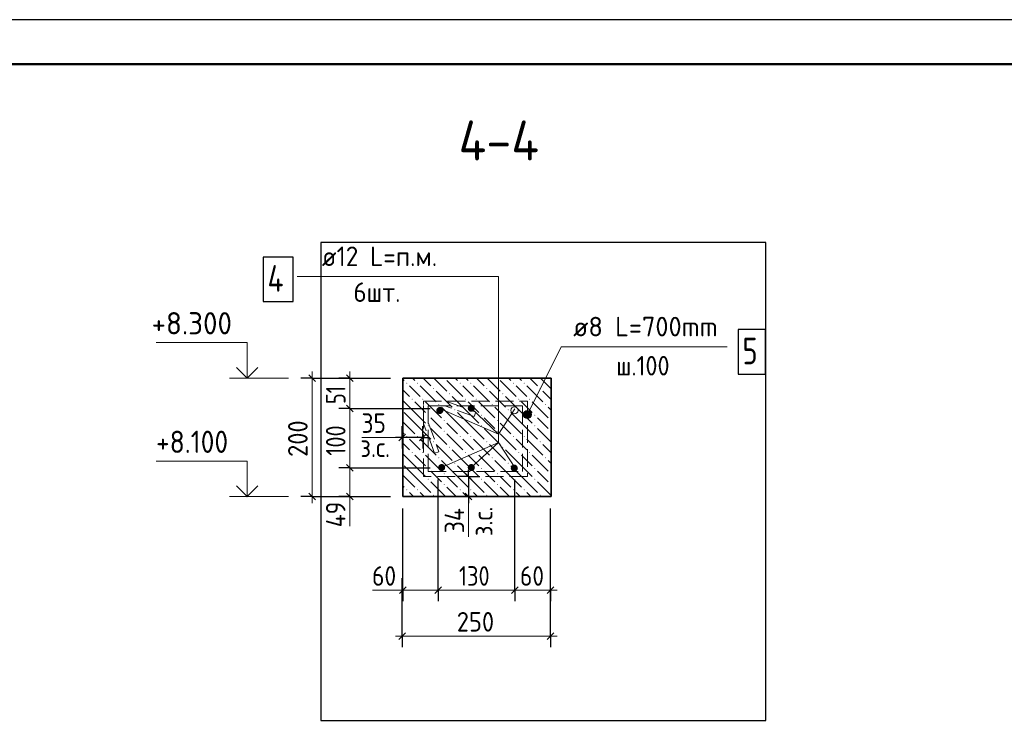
# Model space of a CAD drawing. Header units: millimetres. Extents: x 0 to 50400, y 0 to 35640.
# Tile 13 of 14: x 23836 to 37118, y 25993 to 35640. Entities that reach past the tile are written whole.
import ezdxf

# ---------------------------------------------------------------- set-up
doc = ezdxf.new("R2010")
doc.units = ezdxf.units.MM
doc.linetypes.add('______2', pattern=[324, 240, -84])
for name, color, linetype, lineweight in [('Standard', 7, 'Continuous', 25), ('ЖБ Перекрытие верхний уровень', 7, 'Continuous', 35), ('Размерная линия_ общее', 7, 'Continuous', 13), ('Тени', 7, 'Continuous', 13)]:
    doc.layers.add(name, color=color, linetype=linetype, lineweight=lineweight)
doc.layers.add('Поперечное армирование AW фон', color=7, linetype='______2', lineweight=13, true_color=0xa0a0a0)
doc.layers.add('Фоновоя арматура Х1', color=7, linetype='Continuous', lineweight=18, true_color=0x656565)
doc.styles.add('ISOCPEUR', font='txt')

msp = doc.modelspace()

# ---------------------------------------------------------------- hatches: boundary and pattern name
at = {"layer": 'Standard', "linetype": 'Continuous', "lineweight": 13, "transparency": 33554687}
for points in [[(30732, 30286), (30635, 30334), (30630, 30307)], [(30732, 30286), (30630, 30307), (30713, 30265)], [(30713, 30265), (30630, 30307), (30639, 30281)], [(30737, 30314), (30654, 30355), (30635, 30334)], [(30737, 30314), (30635, 30334), (30732, 30286)], [(30729, 30340), (30680, 30364), (30654, 30355)], [(30729, 30340), (30654, 30355), (30737, 30314)], [(30680, 30364), (30729, 30340), (30708, 30358)], [(30713, 30265), (30639, 30281), (30687, 30257)], [(30687, 30257), (30639, 30281), (30660, 30262)]]:
    msp.add_hatch(color=7, dxfattribs=at).paths.add_polyline_path(points)
at = {"layer": 'ЖБ Перекрытие верхний уровень', "linetype": 'Continuous', "lineweight": 18, "transparency": 33554687}
for points in [[(29050, 30733), (29057, 30741), (29065, 30733), (29057, 30726)], [(29194, 30733), (29201, 30741), (29209, 30733), (29201, 30726)], [(29566, 30802), (29561, 30798), (29557, 30802)], [(29770, 30733), (29777, 30741), (29785, 30733), (29777, 30726)], [(29914, 30733), (29921, 30741), (29929, 30733), (29921, 30726)], [(30286, 30802), (30281, 30798), (30277, 30802)], [(30490, 30733), (30497, 30741), (30505, 30733), (30497, 30726)], [(30634, 30733), (30641, 30741), (30649, 30733), (30641, 30726)], [(31005, 30801), (31001, 30798), (30997, 30802), (31005, 30802)], [(29410, 30661), (29417, 30669), (29425, 30661), (29417, 30654)], [(29626, 30589), (29633, 30597), (29641, 30589), (29633, 30582)], [(30130, 30661), (30137, 30669), (30145, 30661), (30137, 30654)], [(30346, 30589), (30353, 30597), (30361, 30589), (30353, 30582)], [(30850, 30661), (30857, 30669), (30865, 30661), (30857, 30654)], [(29122, 30517), (29129, 30525), (29137, 30517), (29129, 30510)], [(29266, 30517), (29273, 30525), (29281, 30517), (29273, 30510)], [(29482, 30445), (29489, 30453), (29497, 30445), (29489, 30438)], [(29842, 30517), (29849, 30525), (29857, 30517), (29849, 30510)], [(29986, 30517), (29993, 30525), (30001, 30517), (29993, 30510)], [(30202, 30445), (30209, 30453), (30217, 30445), (30209, 30438)], [(30562, 30517), (30569, 30525), (30577, 30517), (30569, 30510)], [(30706, 30517), (30713, 30525), (30721, 30517), (30713, 30510)], [(30922, 30445), (30929, 30453), (30937, 30445), (30929, 30438)], [(29338, 30301), (29345, 30309), (29353, 30301), (29345, 30294)], [(29698, 30373), (29705, 30381), (29713, 30373), (29705, 30366)], [(30058, 30301), (30065, 30309), (30073, 30301), (30065, 30294)], [(30418, 30373), (30425, 30381), (30433, 30373), (30425, 30366)], [(30778, 30301), (30785, 30309), (30793, 30301), (30785, 30294)], [(29338, 30157), (29345, 30165), (29353, 30157), (29345, 30150)], [(29554, 30229), (29561, 30237), (29569, 30229), (29561, 30222)], [(30058, 30157), (30065, 30165), (30073, 30157), (30065, 30150)], [(30274, 30229), (30281, 30237), (30289, 30229), (30281, 30222)], [(30778, 30157), (30785, 30165), (30793, 30157), (30785, 30150)], [(30994, 30229), (31001, 30237), (31005, 30234), (31005, 30225), (31001, 30222)], [(29050, 30013), (29057, 30021), (29065, 30013), (29057, 30006)], [(29194, 30013), (29201, 30021), (29209, 30013), (29201, 30006)], [(29554, 30085), (29561, 30093), (29569, 30085), (29561, 30078)], [(29770, 30013), (29777, 30021), (29785, 30013), (29777, 30006)], [(29914, 30013), (29921, 30021), (29929, 30013), (29921, 30006)], [(30274, 30085), (30281, 30093), (30289, 30085), (30281, 30078)], [(30490, 30013), (30497, 30021), (30505, 30013), (30497, 30006)], [(30634, 30013), (30641, 30021), (30649, 30013), (30641, 30006)], [(30994, 30085), (31001, 30093), (31005, 30090), (31005, 30081), (31001, 30078)], [(29410, 29941), (29417, 29949), (29425, 29941), (29417, 29934)], [(30130, 29941), (30137, 29949), (30145, 29941), (30137, 29934)], [(30850, 29941), (30857, 29949), (30865, 29941), (30857, 29934)], [(29122, 29797), (29129, 29805), (29137, 29797), (29129, 29790)], [(29266, 29797), (29273, 29805), (29281, 29797), (29273, 29790)], [(29626, 29869), (29633, 29877), (29641, 29869), (29633, 29862)], [(29842, 29797), (29849, 29805), (29857, 29797), (29849, 29790)], [(29986, 29797), (29993, 29805), (30001, 29797), (29993, 29790)], [(30346, 29869), (30353, 29877), (30361, 29869), (30353, 29862)], [(30562, 29797), (30569, 29805), (30577, 29797), (30569, 29790)], [(30706, 29797), (30713, 29805), (30721, 29797), (30713, 29790)], [(29482, 29725), (29489, 29733), (29497, 29725), (29489, 29718)], [(29698, 29653), (29705, 29661), (29713, 29653), (29705, 29646)], [(30202, 29725), (30209, 29733), (30217, 29725), (30209, 29718)], [(30418, 29653), (30425, 29661), (30433, 29653), (30425, 29646)], [(30922, 29725), (30929, 29733), (30937, 29725), (30929, 29718)], [(29338, 29581), (29345, 29589), (29353, 29581), (29345, 29574)], [(29554, 29509), (29561, 29517), (29569, 29509), (29561, 29502)], [(30058, 29581), (30065, 29589), (30073, 29581), (30065, 29574)], [(30274, 29509), (30281, 29517), (30289, 29509), (30281, 29502)], [(30778, 29581), (30785, 29589), (30793, 29581), (30785, 29574)], [(30994, 29509), (31001, 29517), (31005, 29514), (31005, 29505), (31001, 29502)], [(29338, 29437), (29345, 29445), (29353, 29437), (29345, 29430)], [(29554, 29365), (29561, 29373), (29569, 29365), (29561, 29358)], [(30058, 29437), (30065, 29445), (30073, 29437), (30065, 29430)], [(30274, 29365), (30281, 29373), (30289, 29365), (30281, 29358)], [(30778, 29437), (30785, 29445), (30793, 29437), (30785, 29430)], [(30994, 29365), (31001, 29373), (31005, 29370), (31005, 29361), (31001, 29358)], [(29050, 29293), (29057, 29301), (29065, 29293), (29057, 29286)], [(29194, 29293), (29201, 29301), (29209, 29293), (29201, 29286)], [(29410, 29221), (29417, 29229), (29425, 29221), (29417, 29214)], [(29770, 29293), (29777, 29301), (29785, 29293), (29777, 29286)], [(29914, 29293), (29921, 29301), (29929, 29293), (29921, 29286)], [(30130, 29221), (30137, 29229), (30145, 29221), (30137, 29214)], [(30490, 29293), (30497, 29301), (30505, 29293), (30497, 29286)], [(30634, 29293), (30641, 29301), (30649, 29293), (30641, 29286)], [(30850, 29221), (30857, 29229), (30865, 29221), (30857, 29214)]]:
    msp.add_hatch(color=7, dxfattribs=at).paths.add_polyline_path(points, flags=16)
at = {"layer": 'Фоновоя арматура Х1', "linetype": 'Continuous', "lineweight": 18, "transparency": 33554687}
for points in [[(29976, 30395), (29972, 30413), (29962, 30429), (29946, 30439), (29928, 30443), (29909, 30439), (29894, 30429), (29883, 30413), (29880, 30395), (29883, 30376), (29894, 30361), (29909, 30350), (29928, 30347), (29946, 30350), (29962, 30361), (29972, 30376)], [(29551, 30365), (29548, 30383), (29537, 30399), (29522, 30409), (29503, 30413), (29485, 30409), (29470, 30399), (29459, 30383), (29455, 30365), (29459, 30346), (29470, 30331), (29485, 30320), (29503, 30317), (29522, 30320), (29537, 30331), (29548, 30346)], [(29576, 29595), (29572, 29613), (29562, 29629), (29546, 29639), (29528, 29643), (29509, 29639), (29494, 29629), (29483, 29613), (29480, 29595), (29483, 29576), (29494, 29561), (29509, 29550), (29528, 29547), (29546, 29550), (29562, 29561), (29572, 29576)], [(29976, 29595), (29972, 29613), (29962, 29629), (29946, 29639), (29928, 29643), (29909, 29639), (29894, 29629), (29883, 29613), (29880, 29595), (29883, 29576), (29894, 29561), (29909, 29550), (29928, 29547), (29946, 29550), (29962, 29561), (29972, 29576)], [(30556, 29586), (30552, 29605), (30541, 29620), (30526, 29631), (30508, 29634), (30489, 29631), (30474, 29620), (30463, 29605), (30460, 29586), (30463, 29568), (30474, 29552), (30489, 29542), (30508, 29538), (30526, 29542), (30541, 29552), (30552, 29568)]]:
    msp.add_hatch(color=7, dxfattribs=at).paths.add_polyline_path(points)

# ---------------------------------------------------------------- linework, layer by layer
at = {"layer": 'Standard', "color": 7, "linetype": 'Continuous', "lineweight": 13, "transparency": 33554687}
for p, q in [((26664, 30802), (27464, 30802)), ((29511, 30387), (30297, 30047)), ((29928, 30395), (30297, 30047)), ((30517, 30386), (30297, 30047)), ((30635, 30334), (30635, 30334)), ((30708, 30358), (30708, 30358)), ((30732, 30286), (30732, 30286)), ((30660, 30262), (30660, 30262)), ((28996, 30002), (28452, 30002)), ((29928, 29595), (30297, 29934)), ((30517, 29594), (30297, 29934)), ((26664, 29202), (27464, 29202)), ((28291, 29202), (28291, 28802)), ((29892, 28658), (29892, 29202)), ((28996, 27939), (28596, 27939))]:
    msp.add_line(p, q, dxfattribs=at)
at = {"layer": 'Standard', "color": 7, "linetype": 'Continuous', "lineweight": 25, "transparency": 33554687}
msp.add_lwpolyline([(0, 0), (50400, 0), (50400, 35640), (0, 35640), (0, 0)], close=True, dxfattribs=at)
at = {"layer": 'Standard', "color": 7, "linetype": 'Continuous', "lineweight": 50, "transparency": 33554687}
msp.add_lwpolyline([(2400, 35040), (49800, 35040), (49800, 600), (2400, 600), (2400, 35040)], close=True, dxfattribs=at)
at = {"layer": 'Standard', "color": 254, "linetype": 'Continuous', "lineweight": 25, "true_color": 0xc4c4ff, "transparency": 33554687}
msp.add_lwpolyline([(27900, 26178), (33900, 26178), (33900, 32634), (27900, 32634), (27900, 26178)], dxfattribs=at)
at = {"layer": 'Standard', "color": 7, "linetype": 'Continuous', "lineweight": 13, "transparency": 33554687}
for points in [[(29528, 29595), (30297, 29934), (30297, 32174), (27577, 32174)], [(26904, 30802), (26904, 31282), (25676, 31282)], [(33381, 31224), (31141, 31224), (30684, 30310)], [(26904, 29202), (26904, 29682), (25676, 29682)]]:
    msp.add_lwpolyline(points, dxfattribs=at)
at = {"layer": 'Standard', "color": 7, "linetype": 'Continuous', "lineweight": 35, "transparency": 33554687}
for points in [[(27049, 30947), (26904, 30802), (26759, 30947)], [(27049, 29347), (26904, 29202), (26759, 29347)]]:
    msp.add_lwpolyline(points, dxfattribs=at)
at = {"layer": 'Standard', "color": 8, "linetype": 'Continuous', "lineweight": 18, "transparency": 33554687}
msp.add_circle((30510, 30366), 48, dxfattribs=at)
at = {"layer": 'Standard', "color": 7, "linetype": 'Continuous', "lineweight": 13, "transparency": 33554687}
msp.add_circle((30684, 30310), 54, dxfattribs=at)
at = {"layer": 'ЖБ Перекрытие верхний уровень', "color": 7, "linetype": 'Continuous', "lineweight": 35, "transparency": 33554687}
for p, q in [((29004, 30802), (29004, 29202)), ((31005, 30802), (29004, 30802)), ((31005, 29202), (31005, 30802)), ((29004, 29202), (31005, 29202))]:
    msp.add_line(p, q, dxfattribs=at)
at = {"layer": 'ЖБ Перекрытие верхний уровень', "color": 9, "linetype": 'Continuous', "lineweight": 18, "true_color": 0xc7c7c7, "transparency": 33554687}
for p, q in [((29004, 30787), (29021, 30769)), ((29165, 30625), (29093, 30697)), ((29133, 30802), (29165, 30769)), ((29237, 30697), (29453, 30481)), ((29277, 30802), (29381, 30697)), ((29421, 30802), (29597, 30625)), ((29597, 30769), (29813, 30553)), ((29709, 30802), (29741, 30769)), ((29885, 30625), (29813, 30697)), ((29853, 30802), (29885, 30769)), ((29957, 30697), (30173, 30481)), ((29997, 30802), (30101, 30697)), ((30141, 30802), (30317, 30625)), ((30317, 30769), (30533, 30553)), ((30429, 30802), (30461, 30769)), ((30605, 30625), (30533, 30697)), ((30573, 30802), (30605, 30769)), ((30677, 30697), (30893, 30481)), ((30717, 30802), (30821, 30697)), ((30861, 30802), (31005, 30658)), ((29004, 30643), (29093, 30553)), ((29237, 30553), (29165, 30625)), ((29453, 30625), (29669, 30409)), ((29885, 30337), (29669, 30553)), ((29957, 30553), (29885, 30625)), ((30173, 30625), (30389, 30409)), ((30605, 30337), (30389, 30553)), ((30677, 30553), (30605, 30625)), ((30893, 30625), (31005, 30514)), ((29165, 30337), (29004, 30499)), ((29165, 30481), (29309, 30337)), ((29309, 30481), (29525, 30265)), ((29885, 30481), (30029, 30337)), ((30029, 30481), (30245, 30265)), ((30605, 30481), (30749, 30337)), ((30749, 30481), (30965, 30265)), ((29021, 30337), (29165, 30193)), ((29165, 30337), (29309, 30193)), ((29741, 30193), (29525, 30409)), ((29741, 30337), (29885, 30193)), ((29885, 30337), (30029, 30193)), ((30461, 30193), (30245, 30409)), ((30461, 30337), (30605, 30193)), ((30605, 30337), (30749, 30193)), ((31005, 30370), (30965, 30409)), ((29021, 30193), (29004, 30211)), ((29021, 30193), (29165, 30049)), ((29165, 30193), (29381, 29977)), ((29453, 30193), (29381, 30265)), ((29525, 30121), (29453, 30193)), ((29597, 30193), (29741, 30049)), ((29741, 30193), (29885, 30049)), ((29885, 30193), (30101, 29977)), ((30173, 30193), (30101, 30265)), ((30245, 30121), (30173, 30193)), ((30317, 30193), (30461, 30049)), ((30461, 30193), (30605, 30049)), ((30605, 30193), (30821, 29977)), ((30893, 30193), (30821, 30265)), ((30965, 30121), (30893, 30193)), ((29004, 30067), (29021, 30049)), ((29381, 30121), (29597, 29905)), ((29597, 30049), (29813, 29833)), ((30101, 30121), (30317, 29905)), ((30317, 30049), (30533, 29833)), ((30821, 30121), (31005, 29938)), ((29004, 29923), (29093, 29833)), ((29165, 29905), (29093, 29977)), ((29237, 29833), (29165, 29905)), ((29237, 29977), (29453, 29761)), ((29453, 29905), (29669, 29689)), ((29885, 29905), (29813, 29977)), ((29957, 29833), (29885, 29905)), ((29957, 29977), (30173, 29761)), ((30173, 29905), (30389, 29689)), ((30605, 29905), (30533, 29977)), ((30677, 29833), (30605, 29905)), ((30677, 29977), (30893, 29761)), ((30893, 29905), (31005, 29794)), ((29165, 29617), (29004, 29779)), ((29165, 29761), (29309, 29617)), ((29309, 29761), (29525, 29545)), ((29885, 29617), (29669, 29833)), ((29885, 29761), (30029, 29617)), ((30029, 29761), (30245, 29545)), ((30605, 29617), (30389, 29833)), ((30605, 29761), (30749, 29617)), ((30749, 29761), (30965, 29545)), ((29741, 29473), (29525, 29689)), ((30461, 29473), (30245, 29689)), ((31005, 29650), (30965, 29689)), ((29021, 29473), (29004, 29491)), ((29021, 29617), (29165, 29473)), ((29165, 29617), (29309, 29473)), ((29453, 29473), (29381, 29545)), ((29741, 29617), (29885, 29473)), ((29885, 29617), (30029, 29473)), ((30173, 29473), (30101, 29545)), ((30461, 29617), (30605, 29473)), ((30605, 29617), (30749, 29473)), ((30893, 29473), (30821, 29545)), ((29021, 29473), (29165, 29329)), ((29165, 29473), (29381, 29257)), ((29381, 29401), (29581, 29202)), ((29525, 29401), (29453, 29473)), ((29597, 29473), (29741, 29329)), ((29741, 29473), (29885, 29329)), ((29885, 29473), (30101, 29257)), ((30101, 29401), (30301, 29202)), ((30245, 29401), (30173, 29473)), ((30317, 29473), (30461, 29329)), ((30461, 29473), (30605, 29329)), ((30605, 29473), (30821, 29257)), ((30821, 29401), (31005, 29218)), ((30965, 29401), (30893, 29473)), ((29004, 29347), (29021, 29329)), ((29149, 29202), (29093, 29257)), ((29237, 29257), (29293, 29202)), ((29597, 29329), (29725, 29202)), ((29869, 29202), (29813, 29257)), ((29957, 29257), (30013, 29202)), ((30317, 29329), (30445, 29202)), ((30589, 29202), (30533, 29257)), ((30677, 29257), (30733, 29202)), ((29004, 29203), (29005, 29202))]:
    msp.add_line(p, q, dxfattribs=at)
at = {"layer": 'Поперечное армирование AW фон', "color": 7, "linetype": 'Continuous', "lineweight": 25, "transparency": 33554687}
msp.add_lwpolyline([(33526, 30856), (33898, 30856), (33898, 31456), (33526, 31456), (33526, 30856)], dxfattribs=at)
msp.add_lwpolyline([(33526, 30856), (33898, 30856), (33898, 31456), (33526, 31456), (33526, 30856)], dxfattribs=at)
at = {"layer": 'Поперечное армирование AW фон', "color": 253, "linetype": '______2', "lineweight": 13, "true_color": 0xa0a0a0, "transparency": 33554687}
msp.add_lwpolyline([(29430, 29787), (29284, 30190), (29284, 30491), (30684, 30491), (30684, 29475), (29284, 29475), (29284, 30491), (29585, 30491), (29988, 30344), (29966, 30284), (29573, 30427), (29348, 30427), (29348, 29539), (30620, 29539), (30620, 30427), (29348, 30427), (29348, 30201), (29490, 29808), (29430, 29787)], dxfattribs=at)
msp.add_lwpolyline([(29430, 29787), (29284, 30190), (29284, 30491), (30684, 30491), (30684, 29475), (29284, 29475), (29284, 30491), (29585, 30491), (29988, 30344), (29966, 30284), (29573, 30427), (29348, 30427), (29348, 29539), (30620, 29539), (30620, 30427), (29348, 30427), (29348, 30201), (29490, 29808), (29430, 29787)], dxfattribs=at)
at = {"layer": 'Размерная линия_ общее', "color": 7, "linetype": 'Continuous', "lineweight": 25, "transparency": 33554687}
for p, q in [((27825, 30757), (27735, 30847)), ((28336, 30757), (28246, 30847)), ((28336, 30347), (28246, 30437)), ((29041, 30047), (28951, 29957)), ((29321, 30047), (29231, 29957)), ((28336, 29547), (28246, 29637)), ((29847, 29519), (29937, 29429)), ((27825, 29157), (27735, 29247)), ((28336, 29157), (28246, 29247)), ((29847, 29247), (29937, 29157)), ((28959, 27894), (29049, 27984)), ((29435, 27894), (29525, 27984)), ((30472, 27894), (30562, 27984)), ((30952, 27894), (31042, 27984)), ((28951, 27275), (29041, 27365)), ((30952, 27275), (31042, 27365))]:
    msp.add_line(p, q, dxfattribs=at)
at = {"layer": 'Размерная линия_ общее', "color": 7, "linetype": 'Continuous', "lineweight": 13, "transparency": 33554687}
for p, q in [((27780, 30802), (27780, 30892)), ((28291, 30802), (28291, 30892)), ((28291, 30392), (28291, 30802)), ((28291, 29592), (28291, 30392)), ((28291, 29202), (28291, 29592)), ((27780, 29202), (27780, 29112)), ((28291, 29202), (28291, 29112)), ((29004, 27939), (28914, 27939)), ((29004, 27939), (29480, 27939)), ((29480, 27939), (30517, 27939)), ((30517, 27939), (30997, 27939)), ((30997, 27939), (31087, 27939)), ((28996, 27320), (28906, 27320)), ((28996, 27320), (30997, 27320)), ((30997, 27320), (31087, 27320))]:
    msp.add_line(p, q, dxfattribs=at)
at = {"layer": 'Размерная линия_ общее', "color": 253, "linetype": 'Continuous', "lineweight": -3, "true_color": 0xa0a0a0, "transparency": 33554687}
for p, q in [((27780, 30802), (27630, 30802)), ((27780, 30802), (27930, 30802)), ((27780, 30802), (28836, 30802)), ((28291, 30802), (28141, 30802)), ((28291, 30802), (28441, 30802)), ((28291, 30802), (28836, 30802)), ((28291, 30392), (28141, 30392)), ((28291, 30392), (28441, 30392)), ((28291, 30392), (29371, 30392)), ((28996, 30002), (28996, 30152)), ((29276, 30002), (29276, 30152)), ((28996, 30002), (28996, 29852)), ((29276, 30002), (29276, 29852)), ((28291, 29592), (28141, 29592)), ((28291, 29592), (28441, 29592)), ((28291, 29592), (29371, 29592)), ((29892, 29474), (29742, 29474)), ((29892, 29474), (30042, 29474)), ((27780, 29202), (27630, 29202)), ((27780, 29202), (27930, 29202)), ((27780, 29202), (28836, 29202)), ((28291, 29202), (28141, 29202)), ((28291, 29202), (28441, 29202)), ((28291, 29202), (28836, 29202)), ((29892, 29202), (29742, 29202)), ((29892, 29202), (30042, 29202)), ((28996, 27320), (28996, 28099)), ((29004, 27939), (29004, 28089)), ((29480, 27939), (29480, 28089)), ((30517, 27939), (30517, 28089)), ((30997, 27939), (30997, 28089)), ((29004, 27939), (29004, 27789)), ((29480, 27939), (29480, 27789)), ((30517, 27939), (30517, 27789)), ((30997, 27939), (30997, 27789)), ((28996, 27320), (28996, 27470)), ((30997, 27320), (30997, 27470)), ((28996, 27320), (28996, 27170)), ((30997, 27320), (30997, 27170))]:
    msp.add_line(p, q, dxfattribs=at)
at = {"layer": 'Размерная линия_ общее', "color": 7, "linetype": 'Continuous', "lineweight": -3, "transparency": 33554687}
for p, q in [((28996, 30002), (28906, 30002)), ((29276, 30002), (28996, 30002)), ((29276, 30002), (29366, 30002)), ((29892, 29474), (29892, 29564)), ((29892, 29474), (29892, 29202)), ((29892, 29202), (29892, 29112))]:
    msp.add_line(p, q, dxfattribs=at)
at = {"layer": 'Размерная линия_ общее', "color": 7, "linetype": 'Continuous', "lineweight": 13, "transparency": 33554687}
msp.add_lwpolyline([(27780, 29202), (27780, 29619), (27780, 29619), (27780, 30802)], dxfattribs=at)
at = {"layer": 'Размерная линия_ общее', "color": 253, "linetype": 'Continuous', "lineweight": -3, "true_color": 0xa0a0a0, "transparency": 33554687}
for points in [[(29480, 27939), (29480, 27959), (29480, 27959), (29480, 27959), (29480, 27959), (29480, 28286), (29480, 28286), (29480, 29435)], [(30517, 27939), (30517, 27959), (30517, 27959), (30517, 28650), (30517, 28650), (30517, 29434)], [(29004, 27939), (29004, 27959), (29004, 27959), (29004, 27959), (29004, 27959), (29004, 28118), (29004, 28118), (29004, 29042)], [(30997, 27320), (30997, 27863), (30997, 27863), (30997, 29042)], [(30997, 27939), (30997, 28819), (30997, 28819), (30997, 29042)]]:
    msp.add_lwpolyline(points, dxfattribs=at)
at = {"layer": 'Тени', "color": 7, "linetype": 'Continuous', "lineweight": 25, "transparency": 33554687}
msp.add_lwpolyline([(27119, 31835), (27527, 31835), (27527, 32435), (27119, 32435), (27119, 31835)], dxfattribs=at)

# ---------------------------------------------------------------- texts
at = {"layer": 'Standard', "color": 7, "linetype": 'Continuous', "lineweight": 50, "transparency": 33554687, "insert": (29756, 33740), "char_height": 540, "width": 1489.56, "attachment_point": 7, "style": 'ISOCPEUR'}
msp.add_mtext('\\W0.92;4-4', dxfattribs=at)
at = {"layer": 'Standard', "color": 7, "linetype": 'Continuous', "lineweight": 25, "transparency": 33554687, "attachment_point": 7, "style": 'ISOCPEUR'}
for s, insert, char_height, width in [('\\W0.93;6шт.', (28338, 31830), 264, 861.99), ('\\W0.95;+8.300', (25615, 31392), 300, 1281.44), ('\\W0.90;+8.100', (25675, 29792), 300, 1214.13)]:
    msp.add_mtext(s, dxfattribs=dict(at, insert=insert, char_height=char_height, width=width))
at = {"layer": 'Поперечное армирование AW фон', "color": 7, "linetype": 'Continuous', "lineweight": 13, "transparency": 33554687, "attachment_point": 7, "style": 'ISOCPEUR'}
for s, insert, char_height, width in [('\\W0.98;ø8 L=700mm ', (31301, 31365), 264, 2266.23), ('\\W0.78;5', (33586, 30988), 360, 391.69), ('\\W0.78;5', (33586, 30988), 360, 391.69)]:
    msp.add_mtext(s, dxfattribs=dict(at, insert=insert, char_height=char_height, width=width))
at = {"layer": 'Поперечное армирование AW фон', "color": 7, "linetype": '______2', "lineweight": 13, "transparency": 33554687, "insert": (31882, 30837), "char_height": 264, "width": 1095.47, "attachment_point": 7, "style": 'ISOCPEUR'}
msp.add_mtext('\\W0.90;ш.100 ', dxfattribs=at)
at = {"layer": 'Размерная линия_ общее', "color": 7, "linetype": 'Continuous', "lineweight": 25, "transparency": 33554687, "char_height": 264, "attachment_point": 7, "rotation": 90, "style": 'ISOCPEUR'}
for s, insert, width in [('\\W0.75;51', (28231, 30452), 415.61), ('\\W0.91;200', (27720, 29738), 674.39), ('\\W0.83;100', (28231, 29754), 610.29), ('\\W0.88;49', (28231, 28788), 512.16), ('\\W0.90;з.с.', (30214, 28669), 607.12), ('\\W0.88;34', (29832, 28708), 512.16)]:
    msp.add_mtext(s, dxfattribs=dict(at, insert=insert, width=width))
at = {"layer": 'Размерная линия_ общее', "color": 7, "linetype": 'Continuous', "lineweight": 25, "transparency": 33554687, "char_height": 264, "attachment_point": 7, "style": 'ISOCPEUR'}
for s, insert, width in [('\\W0.87;35', (28447, 30062), 484.71), ('\\W0.90;з.с.', (28432, 29736), 607.12), ('\\W0.87;60', (28590, 27999), 484.71), ('\\W0.83;130', (29761, 27999), 610.29), ('\\W0.87;60', (30585, 27999), 484.71), ('\\W0.91;250', (29732, 27380), 674.38)]:
    msp.add_mtext(s, dxfattribs=dict(at, insert=insert, width=width))
at = {"layer": 'Тени', "color": 7, "linetype": 'Continuous', "lineweight": 13, "transparency": 33554687, "attachment_point": 7, "style": 'ISOCPEUR'}
for s, insert, char_height, width in [('\\W0.94;ø12 L=п.м. ', (27912, 32314), 264, 1918.98), ('\\W0.80;4', (27179, 31967), 360, 431.8)]:
    msp.add_mtext(s, dxfattribs=dict(at, insert=insert, char_height=char_height, width=width))

doc.saveas('drawing.dxf')
